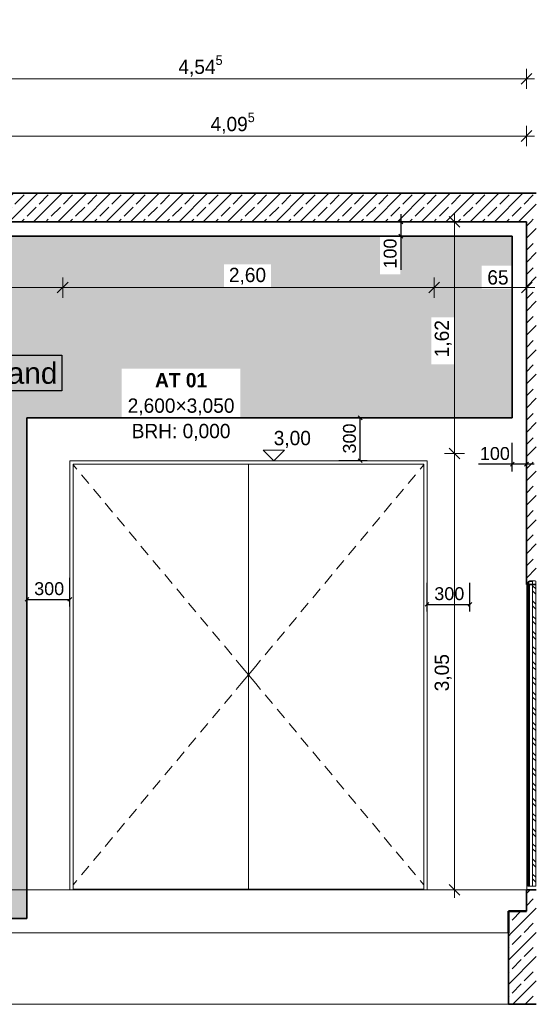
# Model space of a CAD drawing. Extents: x -22247 to 417655, y -187892 to 17509.
# Tile 41 of 62: x 313143 to 316758, y -185776 to -178892. Entities that reach past the tile are written whole.
import ezdxf
from ezdxf.lldxf.tags import DXFTag

# ---------------------------------------------------------------- set-up
doc = ezdxf.new("R2010")
doc.units = 0
doc.header["$LTSCALE"] = 50
doc.layers.get('0').update_dxf_attribs({"lineweight": 25})
for name, color, linetype, lineweight in [('01 Bemaßung einbauteile', 7, 'Continuous', 25), ('01AFU Allgemein Bemaßung', 7, 'Continuous', 25), ('20 Außenwände', 7, 'Continuous', 25), ('20 Bodenplatte', 7, 'Continuous', 25), ('20 Dach Stb-Decke', 7, 'Continuous', 25), ('20 Fenster Texte', 7, 'Continuous', 25), ('20 Fundament', 7, 'Continuous', 25), ('20 Gitterwände', 7, 'Continuous', 25), ('20 Innenwände', 7, 'Continuous', 25), ('H_Mass', 7, 'Continuous', 25), ('X_Text', 7, 'Continuous', 25)]:
    doc.layers.add(name, color=color, linetype=linetype, lineweight=lineweight)
doc.layers.add('H_Fläschenheizung', color=7, linetype='Continuous', lineweight=35, true_color=0xff9393)
doc.styles.add('ERSTELLTER_STIL_2', font='GOTHIC.TTF')
doc.styles.add('ERSTELLTER_STIL_3', font='txt')
doc.styles.get("Standard").update_dxf_attribs({"font": 'txt.shx'})
tags = doc.linetypes.add('Untersicht', pattern=[0.4, 0.3, -0.1]).pattern_tags.tags
tags[6:7] = [DXFTag(74, 4), DXFTag(75, 0), DXFTag(340, '0'), DXFTag(46, 1.0), DXFTag(50, 0.0), DXFTag(44, 0.0), DXFTag(45, 0.0)]
tags[4:5] = [DXFTag(74, 4), DXFTag(75, 0), DXFTag(340, '0'), DXFTag(46, 1.0), DXFTag(50, 0.0), DXFTag(44, 0.0), DXFTag(45, 0.0)]
pattern_1 = [(45, (314509.56, -184975.84), (-84.8528, 84.8528), []), (45, (314467.13, -184933.41), (-84.8528, 84.8528), [90, -30])]
pattern_2 = [(135, (314509.56, -184975.84), (53.033, 53.033), []), (135, (314491.88, -184993.52), (53.033, 53.033), [])]

# ---------------------------------------------------------------- blocks, each defined once
blk = doc.blocks.new('Schraffur_A07DSF0RVH', base_point=(308892.7, -185175.8))
at = {"ltscale": 0.35}
for points in [[(312521, -180405.8), (308977.5, -180409.2), (308892.7, -180409.2)], [(312521, -180405.8), (308892.7, -180409.2), (308892.7, -180405.8)], [(312521, -180405.8), (309800.5, -180545.1), (308977.5, -180409.2)], [(308977.5, -180409.2), (309800.5, -180545.1), (308977.5, -180673)], [(312521, -180405.8), (309960.5, -180545.1), (309800.5, -180545.1)], [(312521, -180405.8), (310471, -180603), (309960.5, -180545.1)], [(312521, -180405.8), (311256.8, -180545.1), (310471, -180603)], [(312521, -180405.8), (311416.8, -180545.1), (311256.8, -180545.1)], [(311416.8, -180759.4), (311416.8, -181181.3), (312521, -180405.8)], [(311416.8, -181181.3), (312521, -180405.8), (311416.8, -181395.6)], [(312521, -180405.8), (311416.8, -181395.6), (311444.2, -181635)], [(312521, -180405.8), (311416.8, -180759.4), (311416.8, -180545.1)], [(311444.2, -181635), (312521, -180405.8), (312052.1, -181635)], [(312052.1, -181675.8), (312052.1, -181635), (312521, -180405.8)], [(312052.1, -181675.8), (312521, -180405.8), (312521, -180544.2)], [(312843.6, -180544.2), (312843.6, -180405.8), (315663.3, -180409.2)], [(312843.6, -180405.8), (315663.3, -180409.2), (316589.6, -180405.8)], [(315663.3, -180409.2), (313061.4, -180603), (312843.6, -180544.2)], [(315663.3, -180409.2), (314572.4, -180603), (313061.4, -180763)], [(315663.3, -180409.2), (313061.4, -180763), (313061.4, -180603)], [(315663.3, -180409.2), (314902.4, -180603), (314572.4, -180603)], [(314902.4, -180603), (315663.3, -180409.2), (314902.4, -180763)], [(315663.3, -180409.2), (314902.4, -180763), (315663.3, -180673)], [(315663.3, -180409.2), (316589.6, -180405.8), (315807.3, -180409.2)], [(316375.9, -180612.2), (315807.3, -180673), (316589.6, -180405.8)], [(316589.6, -180405.8), (315807.3, -180409.2), (315807.3, -180673)], [(316375.9, -180612.2), (316589.6, -180405.8), (316589.6, -180612.2)], [(308977.5, -180673), (308990.7, -180765.4), (309800.5, -180545.1)], [(308990.7, -180765.4), (309800.5, -180545.1), (308990.7, -180927.4)], [(309800.5, -180545.1), (308990.7, -180927.4), (309078.5, -181059.5)], [(309685.9, -181059.5), (309078.5, -181059.5), (309800.5, -180545.1)], [(309685.9, -181223.7), (309800.5, -180545.1), (309800.5, -181395.6)], [(309685.9, -181059.5), (309800.5, -180545.1), (309685.9, -181223.7)], [(309800.5, -180545.1), (309800.5, -181395.6), (309800.5, -180759.4)], [(309960.5, -180545.1), (310471, -180603), (309960.5, -180759.4)], [(310801, -180603), (310471, -180603), (311256.8, -180545.1)], [(310801, -180763), (311256.8, -181395.6), (311256.8, -180545.1)], [(310801, -180603), (311256.8, -180545.1), (310801, -180763)], [(311256.8, -181395.6), (311256.8, -180545.1), (311256.8, -180759.4)], [(312052.1, -181675.8), (312521, -180544.2), (312692.7, -181675.8)], [(312731.4, -180603), (312692.7, -181675.8), (312521, -180544.2)], [(312731.4, -180603), (312521, -180544.2), (312843.6, -180544.2)], [(312731.4, -180603), (312843.6, -180544.2), (313061.4, -180603)], [(309960.5, -180759.4), (309960.5, -181181.3), (310471, -180603)], [(309960.5, -181181.3), (310471, -180603), (309960.5, -181395.6)], [(310471, -180603), (309960.5, -181395.6), (310471, -180763)], [(312731.4, -180603), (312731.4, -180763), (312692.7, -181720.5)], [(312731.4, -180603), (312692.7, -181720.5), (312692.7, -181675.8)], [(313061.4, -180763), (313193.5, -181675.8), (314572.4, -180603)], [(313193.5, -181675.8), (314572.4, -180603), (313857.1, -181332)], [(314572.4, -180603), (313857.1, -181332), (314572.4, -180763)], [(316375.9, -180612.2), (316022.8, -180972.6), (315807.3, -180673)], [(316375.9, -180612.2), (316182.8, -180972.6), (316022.8, -180972.6)], [(316375.9, -180612.2), (316375.9, -180772.2), (316182.8, -181302.5)], [(316375.9, -180612.2), (316182.8, -181302.5), (316182.8, -180972.6)], [(308892.7, -180765.4), (308977.5, -180673), (308990.7, -180765.4)], [(308977.5, -180673), (308892.7, -180765.4), (308892.7, -180673)], [(314902.4, -180763), (315663.3, -180673), (316022.8, -181302.5)], [(315663.3, -180673), (316022.8, -181302.5), (315807.3, -180673)], [(316022.8, -181302.5), (315807.3, -180673), (316022.8, -180972.6)], [(309800.5, -181395.6), (309800.5, -180759.4), (309800.5, -181181.3)], [(309800.5, -180759.4), (309800.5, -181181.3), (309960.5, -180759.4)], [(309800.5, -181181.3), (309960.5, -180759.4), (309960.5, -181181.3)], [(309960.5, -181395.6), (310471, -180763), (311444.2, -181675.8)], [(310471, -180763), (311444.2, -181675.8), (310801, -180763)], [(311444.2, -181675.8), (310801, -180763), (311256.8, -181395.6)], [(311256.8, -181395.6), (311256.8, -180759.4), (311256.8, -181181.3)], [(311256.8, -180759.4), (311256.8, -181181.3), (311416.8, -180759.4)], [(311256.8, -181181.3), (311416.8, -180759.4), (311416.8, -181181.3)], [(312692.7, -181720.5), (312731.4, -180763), (312865.2, -181720.5)], [(312731.4, -180763), (312865.2, -181720.5), (313061.4, -180763)], [(312865.2, -181720.5), (313061.4, -180763), (312865.2, -181882.3)], [(313061.4, -180763), (312865.2, -181882.3), (312943.3, -184214.7)], [(312943.3, -184376.5), (313193.5, -185175.8), (313061.4, -180763)], [(312943.3, -184214.7), (313061.4, -180763), (312943.3, -184376.5)], [(313193.5, -185175.8), (313061.4, -180763), (313193.5, -181675.8)], [(313857.1, -181332), (314572.4, -180763), (314687.1, -181332)], [(314572.4, -180763), (314687.1, -181332), (314902.4, -180763)], [(316589.6, -181675.8), (314687.1, -181675.8), (314902.4, -180763)], [(314687.1, -181332), (314902.4, -180763), (314687.1, -181675.8)], [(316589.6, -181675.8), (314902.4, -180763), (316022.8, -181302.5)], [(316589.6, -181675.8), (316182.8, -181302.5), (316375.9, -180772.2)], [(316589.6, -181675.8), (316375.9, -180772.2), (316589.6, -180772.2)], [(308892.7, -181675.8), (308892.7, -180927.4), (308990.7, -180927.4)], [(308892.7, -181675.8), (308990.7, -180927.4), (309078.5, -181223.7)], [(308990.7, -180927.4), (309078.5, -181059.5), (309078.5, -181223.7)], [(309800.5, -181395.6), (308892.7, -181675.8), (309078.5, -181223.7)], [(309800.5, -181395.6), (309078.5, -181223.7), (309685.9, -181223.7)], [(316589.6, -181675.8), (316022.8, -181302.5), (316182.8, -181302.5)], [(313857.1, -181675.8), (313193.5, -181675.8), (313857.1, -181332)], [(309800.5, -181395.6), (311444.2, -181675.8), (308892.7, -181675.8)], [(309800.5, -181395.6), (309960.5, -181395.6), (311444.2, -181675.8)], [(311444.2, -181675.8), (311256.8, -181395.6), (311416.8, -181395.6)], [(311416.8, -181395.6), (311444.2, -181635), (311444.2, -181675.8)], [(312865.2, -181882.3), (312943.3, -184214.7), (312692.7, -184214.7)], [(312865.2, -181882.3), (312692.7, -184214.7), (312692.7, -181882.3)], [(312943.3, -184376.5), (312907, -184678.4), (312692.7, -184678.4)], [(312943.3, -184376.5), (312692.7, -184678.4), (312692.7, -184376.5)], [(312907, -184840.2), (312943.3, -184376.5), (313193.5, -185175.8)], [(312943.3, -184376.5), (312907, -184840.2), (312907, -184678.4)], [(312692.7, -185175.8), (312692.7, -184840.2), (312907, -184840.2)], [(312692.7, -185175.8), (312907, -184840.2), (313193.5, -185175.8)]]:
    blk.add_solid(points, dxfattribs=at)
blk = doc.blocks.new('-D93')
at = {"layer": '01AFU Allgemein Bemaßung', "color": 7, "linetype": 'Continuous', "lineweight": 13, "ltscale": 3.71293e-05}
for p, q in [((312.4302, -180.728), (312.3552, -180.803)), ((312.3927, -180.8358), (312.3927, -180.6951)), ((313.481, -180.728), (313.406, -180.803)), ((312.3927, -180.7655), (313.4435, -180.7655)), ((313.4435, -180.7655), (316.0435, -180.7655))]:
    blk.add_line(p, q, dxfattribs=at)
at = {"layer": '01AFU Allgemein Bemaßung', "color": 7, "lineweight": 13, "ltscale": 3.71293e-05, "insert": (312.7812, -180.7455), "char_height": 0.1, "attachment_point": 7, "style": 'ERSTELLTER_STIL_2'}
blk.add_mtext('\\A1;{\\pql;\\fCentury Gothic|b0|i0|c0|p0;\\W1.000000;1,05}', dxfattribs=at)
blk = doc.blocks.new('-D94')
at = {"layer": '01AFU Allgemein Bemaßung', "color": 7, "linetype": 'Continuous', "lineweight": 13, "ltscale": 3.71293e-05}
for p, q in [((313.481, -180.728), (313.406, -180.803)), ((313.4435, -180.8358), (313.4435, -180.6951)), ((316.081, -180.728), (316.006, -180.803)), ((316.0435, -180.8358), (316.0435, -180.6951)), ((312.3927, -180.7655), (313.4435, -180.7655)), ((313.4435, -180.7655), (316.0435, -180.7655))]:
    blk.add_line(p, q, dxfattribs=at)
at = {"layer": '01AFU Allgemein Bemaßung', "color": 7, "lineweight": 13, "ltscale": 3.71293e-05, "insert": (314.6066, -180.7455), "char_height": 0.1, "attachment_point": 7, "style": 'ERSTELLTER_STIL_2'}
blk.add_mtext('\\A1;{\\pql;\\fCentury Gothic|b0|i0|c0|p0;\\W1.000000;2,60}', dxfattribs=at)
blk = doc.blocks.new('-D95')
at = {"layer": '01AFU Allgemein Bemaßung', "color": 7, "linetype": 'Continuous', "lineweight": 13, "ltscale": 3.71293e-05}
for p, q in [((316.081, -180.728), (316.006, -180.803)), ((316.6543, -180.803), (316.7293, -180.728)), ((316.6918, -180.8358), (316.6918, -180.6951)), ((316.0435, -180.7655), (316.6918, -180.7655)), ((316.6918, -180.7655), (316.748, -180.7655))]:
    blk.add_line(p, q, dxfattribs=at)
at = {"layer": '01AFU Allgemein Bemaßung', "color": 7, "lineweight": 13, "ltscale": 3.71293e-05, "insert": (316.4151, -180.7455), "char_height": 0.1, "attachment_point": 7, "style": 'ERSTELLTER_STIL_2'}
blk.add_mtext('\\A1;{\\pql;\\fCentury Gothic|b0|i0|c0|p0;\\W1.000000;65}', dxfattribs=at)
blk = doc.blocks.new('-D98')
at = {"layer": '01 Bemaßung einbauteile', "color": 200, "linetype": 'Continuous', "lineweight": 18, "ltscale": 0.000188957, "true_color": 0xd600ff}
for p, q in [((312.1427, -179.3762), (312.1427, -179.2355)), ((316.6896, -179.3762), (316.6896, -179.2355)), ((312.1802, -179.2683), (312.1052, -179.3433)), ((312.1427, -179.3058), (316.6896, -179.3058)), ((316.6521, -179.3433), (316.7271, -179.2683)), ((316.6896, -179.3058), (316.7459, -179.3058))]:
    blk.add_line(p, q, dxfattribs=at)
at = {"layer": '01 Bemaßung einbauteile', "color": 200, "lineweight": 18, "ltscale": 0.000188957, "true_color": 0xd600ff, "insert": (314.2534, -179.301), "char_height": 0.1, "attachment_point": 7, "style": 'ERSTELLTER_STIL_2'}
blk.add_mtext('\\A1;{\\pql;\\fCentury Gothic|b0|i0|c0|p0;\\W1.000000;4,54\\fCentury Gothic|b0|i0|c0|p0;\\W1.000000;\\A1{\\H.66x;\\S5^  ;}}', dxfattribs=at)
blk = doc.blocks.new('-D103')
at = {"layer": '01 Bemaßung einbauteile', "color": 200, "linetype": 'Continuous', "lineweight": 18, "ltscale": 0.000188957, "true_color": 0xd600ff}
for p, q in [((312.5927, -179.7762), (312.5927, -179.6355)), ((316.6896, -179.7762), (316.6896, -179.6355)), ((312.6302, -179.6683), (312.5552, -179.7433)), ((312.5927, -179.7058), (316.6896, -179.7058)), ((316.6521, -179.7433), (316.7271, -179.6683)), ((316.6896, -179.7058), (316.7459, -179.7058))]:
    blk.add_line(p, q, dxfattribs=at)
at = {"layer": '01 Bemaßung einbauteile', "color": 200, "lineweight": 18, "ltscale": 0.000188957, "true_color": 0xd600ff, "insert": (314.4784, -179.701), "char_height": 0.1, "attachment_point": 7, "style": 'ERSTELLTER_STIL_2'}
blk.add_mtext('\\A1;{\\pql;\\fCentury Gothic|b0|i0|c0|p0;\\W1.000000;4,09\\fCentury Gothic|b0|i0|c0|p0;\\W1.000000;\\A1{\\H.66x;\\S5^  ;}}', dxfattribs=at)
blk = doc.blocks.new('-D104')
at = {"layer": '01AFU Allgemein Bemaßung', "color": 7, "linetype": 'Continuous', "lineweight": 13, "ltscale": 3.71293e-05}
for p, q in [((316.2556, -181.9258), (316.1149, -181.9258)), ((316.1478, -181.8883), (316.2228, -181.9633)), ((316.1853, -184.9758), (316.1853, -181.9258)), ((316.1478, -184.9383), (316.2228, -185.0133)), ((316.2556, -184.9758), (316.1149, -184.9758)), ((316.1853, -185.0321), (316.1853, -184.9758))]:
    blk.add_line(p, q, dxfattribs=at)
at = {"layer": '01AFU Allgemein Bemaßung', "color": 7, "lineweight": 13, "ltscale": 3.71293e-05, "insert": (316.1653, -183.5877), "char_height": 0.1, "attachment_point": 7, "rotation": 90, "style": 'ERSTELLTER_STIL_2'}
blk.add_mtext('\\A1;{\\pql;\\fCentury Gothic|b0|i0|c0|p0;\\W1.000000;3,05}', dxfattribs=at)
blk = doc.blocks.new('-D105')
at = {"layer": '01AFU Allgemein Bemaßung', "color": 7, "linetype": 'Continuous', "lineweight": 13, "ltscale": 3.71293e-05}
for p, q in [((316.2228, -180.3433), (316.1478, -180.2683)), ((316.1853, -180.3058), (316.1853, -180.2496)), ((316.2556, -180.3058), (316.1149, -180.3058)), ((316.1853, -181.9258), (316.1853, -180.3058)), ((316.2556, -181.9258), (316.1149, -181.9258)), ((316.1478, -181.8883), (316.2228, -181.9633))]:
    blk.add_line(p, q, dxfattribs=at)
at = {"layer": '01AFU Allgemein Bemaßung', "color": 7, "lineweight": 13, "ltscale": 3.71293e-05, "insert": (316.1653, -181.2527), "char_height": 0.1, "attachment_point": 7, "rotation": 90, "style": 'ERSTELLTER_STIL_2'}
blk.add_mtext('\\A1;{\\pql;\\fCentury Gothic|b0|i0|c0|p0;\\W1.000000;1,62}', dxfattribs=at)
blk = doc.blocks.new('Maß_A06WQO251A', base_point=(315375, -181989.1))
at = {"ltscale": 0.000976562}
for p, q in [((315575, -181675.8), (315375, -181675.8)), ((315511.7, -181662.6), (315538.3, -181689.1)), ((315525, -181975.8), (315525, -181675.8)), ((315575, -181975.8), (315375, -181975.8)), ((315511.7, -181962.6), (315538.3, -181989.1))]:
    blk.add_line(p, q, dxfattribs=at)
at = {"ltscale": 0.000976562, "insert": (315405, -181925.1), "char_height": 90, "attachment_point": 1, "rotation": 90}
blk.add_mtext('{\\fArial;300}', dxfattribs=at)
blk = doc.blocks.new('Maß_A06WQO261A', base_point=(316353.3, -182050))
at = {"ltscale": 0.000976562}
for p, q in [((316589.6, -182050), (316589.6, -181850)), ((316689.6, -182050), (316689.6, -181850)), ((316602.9, -181986.7), (316576.3, -182013.3)), ((316702.9, -181986.7), (316676.3, -182013.3)), ((316742.6, -182000), (316353.3, -182000))]:
    blk.add_line(p, q, dxfattribs=at)
at = {"ltscale": 0.000976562, "insert": (316363.2, -181880), "char_height": 90, "attachment_point": 1}
blk.add_mtext('{\\fArial;100}', dxfattribs=at)
blk = doc.blocks.new('Maß_A06WQO271A', base_point=(315689.8, -180642.1))
at = {"ltscale": 0.000976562}
for p, q in [((315809.8, -180252.8), (315809.8, -180642.1)), ((315759.8, -180305.8), (315959.8, -180305.8)), ((315796.5, -180292.6), (315823.1, -180319.1)), ((315759.8, -180405.8), (315959.8, -180405.8)), ((315796.5, -180392.6), (315823.1, -180419.1))]:
    blk.add_line(p, q, dxfattribs=at)
at = {"ltscale": 0.000976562, "insert": (315689.8, -180632.3), "char_height": 90, "attachment_point": 1, "rotation": 90}
blk.add_mtext('{\\fArial;100}', dxfattribs=at)
blk = doc.blocks.new('Maß_A06WQO2C1A', base_point=(313180.2, -182995))
at = {"ltscale": 0.000976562}
for p, q in [((313193.5, -182995), (313193.5, -182795)), ((313493.5, -182995), (313493.5, -182795)), ((313206.8, -182931.7), (313180.2, -182958.3)), ((313193.5, -182945), (313493.5, -182945)), ((313506.8, -182931.7), (313480.2, -182958.3))]:
    blk.add_line(p, q, dxfattribs=at)
at = {"ltscale": 0.000976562, "insert": (313244.2, -182825), "char_height": 90, "attachment_point": 1}
blk.add_mtext('{\\fArial;300}', dxfattribs=at)
blk = doc.blocks.new('Maß_A06WQO2E1A', base_point=(315980.2, -183030))
at = {"ltscale": 0.000976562}
for p, q in [((315993.5, -183030), (315993.5, -182830)), ((316293.5, -183030), (316293.5, -182830)), ((316006.8, -182966.7), (315980.2, -182993.3)), ((315993.5, -182980), (316293.5, -182980)), ((316306.8, -182966.7), (316280.2, -182993.3))]:
    blk.add_line(p, q, dxfattribs=at)
at = {"ltscale": 0.000976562, "insert": (316044.2, -182860), "char_height": 90, "attachment_point": 1}
blk.add_mtext('{\\fArial;300}', dxfattribs=at)
blk = doc.blocks.new('Bauteilbeschriftung_A07DSF13VH', base_point=(312017.1, -181487.8))
at = {"linetype": 'Continuous', "ltscale": 0.25}
for p, q in [((312017.1, -181237.8), (313438.7, -181237.8)), ((312017.1, -181487.8), (312017.1, -181237.8)), ((313438.7, -181237.8), (313438.7, -181487.8)), ((313438.7, -181487.8), (312017.1, -181487.8))]:
    blk.add_line(p, q, dxfattribs=at)
at = {"ltscale": 0.25, "insert": (312079.7, -181287.8), "char_height": 150, "attachment_point": 1}
blk.add_mtext('{\\fArial;BKA 1 - Wand}', dxfattribs=at)

msp = doc.modelspace()

# ---------------------------------------------------------------- hatches: boundary and pattern name
at = {"layer": '20 Bodenplatte', "linetype": 'Continuous', "lineweight": 13, "ltscale": 3.71293e-05, "true_color": 0x000100}
h = msp.add_hatch(dxfattribs=at)
h.set_pattern_fill('Beton_Stahlbeton_0008', color=98, scale=1000, style=0, pattern_type=2)
h.set_pattern_definition(pattern_1)
h.paths.add_polyline_path([(316758.1, -185125.8), (316563, -185125.8), (316563, -185275.8), (316758.1, -185275.8)])
at = {"layer": '20 Dach Stb-Decke', "linetype": 'Continuous', "lineweight": 13, "ltscale": 3.71293e-05, "true_color": 0x000100}
h = msp.add_hatch(dxfattribs=at)
h.set_pattern_fill('Beton_Stahlbeton_0008', color=98, scale=1000, style=0, pattern_type=2)
h.set_pattern_definition(pattern_1)
h.paths.add_polyline_path([(308254.3, -180305.8), (316758.1, -180305.8), (316758.1, -180105.8), (308254.3, -180105.8)])
at = {"layer": '20 Fundament', "linetype": 'Continuous', "lineweight": 13, "ltscale": 3.71293e-05, "true_color": 0x000100}
h = msp.add_hatch(dxfattribs=at)
h.set_pattern_fill('Beton_Stahlbeton_0008', color=98, scale=1000, style=0, pattern_type=2)
h.set_pattern_definition(pattern_1)
h.paths.add_polyline_path([(316562.7, -185775.8), (316758.1, -185775.8), (316758.1, -185275.8), (316562.7, -185275.8)])
at = {"layer": '20 Gitterwände', "linetype": 'Continuous', "lineweight": 13, "ltscale": 3.71293e-05, "true_color": 0x000100}
h = msp.add_hatch(dxfattribs=at)
h.set_pattern_fill('Metall_Stahl_0008', color=98, scale=1000, style=0, pattern_type=2)
h.set_pattern_definition(pattern_2)
h.paths.add_polyline_path([(316754.7, -183800.8), (316754.7, -182816.9), (316732.3, -182820.8), (316732.3, -183800.8)])
h = msp.add_hatch(dxfattribs=at)
h.set_pattern_fill('Metall_Stahl_0008', color=98, scale=1000, style=0, pattern_type=2)
h.set_pattern_definition(pattern_2)
h.paths.add_polyline_path([(316699.8, -183800.8), (316704.9, -183800.8), (316704.9, -182825.6), (316699.8, -182826.5)])
h = msp.add_hatch(dxfattribs=at)
h.set_pattern_fill('Metall_Stahl_0008', color=98, scale=1000, style=0, pattern_type=2)
h.set_pattern_definition(pattern_2)
h.paths.add_polyline_path([(316699.8, -183800.8), (316699.8, -184900.8), (316704.9, -184900.8), (316704.9, -183800.8)])
h = msp.add_hatch(dxfattribs=at)
h.set_pattern_fill('Metall_Stahl_0008', color=98, scale=1000, style=0, pattern_type=2)
h.set_pattern_definition(pattern_2)
h.paths.add_polyline_path([(316754.7, -183800.8), (316732.3, -183800.8), (316732.3, -184900.8), (316754.7, -184900.8)])
h = msp.add_hatch(dxfattribs=at)
h.set_pattern_fill('Metall_Stahl_0008', color=98, scale=1000, style=0, pattern_type=2)
h.set_pattern_definition(pattern_2)
h.paths.add_polyline_path([(316699.8, -184900.8), (316699.8, -184950.8), (316704.9, -184950.8), (316704.9, -184900.8)])
h = msp.add_hatch(dxfattribs=at)
h.set_pattern_fill('Metall_Stahl_0008', color=98, scale=1000, style=0, pattern_type=2)
h.set_pattern_definition(pattern_2)
h.paths.add_polyline_path([(316754.7, -184900.8), (316732.3, -184900.8), (316732.3, -184950.8), (316754.7, -184950.8)])
at = {"layer": '20 Innenwände', "linetype": 'Continuous', "lineweight": 13, "ltscale": 3.71293e-05, "true_color": 0x000100}
h = msp.add_hatch(dxfattribs=at)
h.set_pattern_fill('Beton_Stahlbeton_0008', color=98, scale=1000, style=0, pattern_type=2)
h.set_pattern_definition(pattern_1)
h.paths.add_polyline_path([(316689.6, -182840.8), (316699.8, -182840.8), (316699.8, -182826.5), (316704.9, -182825.6), (316704.9, -182840.8), (316732.3, -182840.8), (316732.3, -182820.8), (316754.7, -182816.9), (316754.7, -182840.8), (316758.1, -182840.8), (316758.1, -180305.8), (316689.6, -180305.8)])
h = msp.add_hatch(dxfattribs=at)
h.set_pattern_fill('Beton_Stahlbeton_0008', color=98, scale=1000, style=0, pattern_type=2)
h.set_pattern_definition(pattern_1)
h.paths.add_polyline_path([(316758.1, -184975.8), (316689.6, -184975.8), (316689.6, -185125.8), (316758.1, -185125.8)])

# ---------------------------------------------------------------- linework, layer by layer
at = {"layer": '01AFU Allgemein Bemaßung', "color": 7, "linetype": 'Continuous', "lineweight": 13, "ltscale": 3.71293e-05}
for p, q in [((314920.5, -181975.8), (314845.5, -181900.8)), ((314845.5, -181900.8), (314995.5, -181900.8)), ((314995.5, -181900.8), (314920.5, -181975.8)), ((314920.5, -181975.8), (314864.2, -181975.8)), ((314920.5, -181975.8), (314986.6, -181975.8))]:
    msp.add_line(p, q, dxfattribs=at)
at = {"layer": '20 Außenwände', "color": 7, "linetype": 'Continuous', "lineweight": 18, "ltscale": 0.000188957}
for p, q in [((313493.5, -184975.8), (313493.5, -181975.8)), ((313493.5, -181975.8), (313493.5, -184975.8)), ((313493.5, -181975.8), (315993.5, -181975.8)), ((315993.5, -181975.8), (315993.5, -184975.8)), ((314618.4, -181998.8), (313516.5, -181998.8)), ((313516.5, -181998.8), (313516.5, -184975.8)), ((314743.4, -181998.8), (314618.4, -181998.8)), ((314743.4, -181998.8), (314743.4, -184970.8)), ((315970.5, -181998.8), (314743.4, -181998.8)), ((314743.7, -181998.8), (314743.7, -184970.8)), ((315970.5, -184975.8), (315970.5, -181998.8)), ((315993.5, -184975.8), (313493.5, -184975.8)), ((314743.4, -184970.8), (313516.5, -184970.8)), ((314743.7, -184970.8), (315970.5, -184970.8))]:
    msp.add_line(p, q, dxfattribs=at)
at = {"layer": '20 Außenwände', "color": 7, "linetype": 'Continuous', "lineweight": 13, "ltscale": 3.71293e-05}
for p, q in [((313516.5, -182003.8), (313542.8, -182035.2)), ((315970.5, -182003.8), (315944.3, -182035.2)), ((313574.8, -182073.6), (313626.1, -182135)), ((315912.2, -182073.6), (315860.9, -182135)), ((313658.2, -182173.4), (313709.5, -182234.8)), ((315828.9, -182173.4), (315777.6, -182234.8)), ((313741.5, -182273.1), (313792.8, -182334.5)), ((315745.5, -182273.1), (315694.2, -182334.5)), ((313824.9, -182372.9), (313876.2, -182434.3)), ((315662.2, -182372.9), (315610.9, -182434.3)), ((313908.2, -182472.7), (313959.5, -182534.1)), ((315578.8, -182472.7), (315527.5, -182534.1)), ((313991.6, -182572.4), (314042.9, -182633.8)), ((315495.5, -182572.4), (315444.2, -182633.8)), ((314074.9, -182672.2), (314126.2, -182733.6)), ((315412.1, -182672.2), (315360.9, -182733.6)), ((314158.3, -182772), (314209.6, -182833.4)), ((315328.8, -182772), (315277.5, -182833.4)), ((314241.6, -182871.7), (314292.9, -182933.1)), ((315245.4, -182871.7), (315194.2, -182933.1)), ((314325, -182971.5), (314376.2, -183032.9)), ((315162.1, -182971.5), (315110.8, -183032.9)), ((314408.3, -183071.3), (314459.6, -183132.7)), ((315078.8, -183071.3), (315027.5, -183132.7)), ((314491.7, -183171), (314542.9, -183232.4)), ((314995.4, -183171), (314944.1, -183232.4)), ((314575, -183270.8), (314626.3, -183332.2)), ((314912.1, -183270.8), (314860.8, -183332.2)), ((314658.3, -183370.6), (314692.1, -183410.9)), ((314828.7, -183370.6), (314795, -183410.9)), ((314692.1, -183410.9), (314743.4, -183472.3)), ((314795, -183410.9), (314743.7, -183472.3)), ((314692.1, -183533.7), (314743.4, -183472.3)), ((314795, -183533.7), (314743.7, -183472.3)), ((314658.3, -183574.1), (314692.1, -183533.7)), ((314828.7, -183574.1), (314795, -183533.7)), ((314575, -183673.9), (314626.3, -183612.5)), ((314912.1, -183673.9), (314860.8, -183612.5)), ((314491.7, -183773.7), (314542.9, -183712.3)), ((314995.4, -183773.7), (314944.1, -183712.3)), ((314408.3, -183873.4), (314459.6, -183812)), ((315078.8, -183873.4), (315027.5, -183812)), ((314325, -183973.2), (314376.2, -183911.8)), ((315162.1, -183973.2), (315110.8, -183911.8)), ((314241.6, -184073), (314292.9, -184011.6)), ((315245.4, -184073), (315194.2, -184011.6)), ((314158.3, -184172.7), (314209.6, -184111.3)), ((315328.8, -184172.7), (315277.5, -184111.3)), ((314074.9, -184272.5), (314126.2, -184211.1)), ((315412.1, -184272.5), (315360.9, -184211.1)), ((313991.6, -184372.2), (314042.9, -184310.9)), ((315495.5, -184372.2), (315444.2, -184310.9)), ((313908.2, -184472), (313959.5, -184410.6)), ((315578.8, -184472), (315527.5, -184410.6)), ((313824.9, -184571.8), (313876.2, -184510.4)), ((315662.2, -184571.8), (315610.9, -184510.4)), ((313741.5, -184671.5), (313792.8, -184610.1)), ((315745.5, -184671.5), (315694.2, -184610.1)), ((313658.2, -184771.3), (313709.5, -184709.9)), ((315828.9, -184771.3), (315777.6, -184709.9)), ((313574.8, -184871.1), (313626.1, -184809.7)), ((315912.2, -184871.1), (315860.9, -184809.7)), ((313516.5, -184940.9), (313542.8, -184909.4)), ((315970.5, -184940.9), (315944.3, -184909.4))]:
    msp.add_line(p, q, dxfattribs=at)
at = {"layer": '20 Bodenplatte', "color": 7, "linetype": 'Continuous', "lineweight": 50, "ltscale": 0.03125}
for p, q in [((316563, -185125.8), (316563, -185275.8)), ((316689.6, -185125.8), (316563, -185125.8))]:
    msp.add_line(p, q, dxfattribs=at)
at = {"layer": '20 Dach Stb-Decke', "color": 7, "linetype": 'Continuous', "lineweight": 35, "ltscale": 0.005252}
for p, q in [((316758.1, -180105.8), (308254.3, -180105.8)), ((316689.6, -180305.8), (308254.3, -180305.8))]:
    msp.add_line(p, q, dxfattribs=at)
at = {"layer": '20 Dach Stb-Decke', "color": 30, "linetype": 'Untersicht', "lineweight": 18, "ltscale": 4.72392e-05, "true_color": 0xff7300}
msp.add_line((308254.3, -184975.8), (316758.1, -184975.8), dxfattribs=at)
at = {"layer": '20 Fundament', "color": 7, "linetype": 'Continuous', "lineweight": 18, "ltscale": 0.000188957}
for p, q in [((313193.5, -185275.8), (308328.5, -185275.8)), ((316562.7, -185275.8), (313193.5, -185275.8)), ((316562.7, -185775.8), (308328.5, -185775.8))]:
    msp.add_line(p, q, dxfattribs=at)
at = {"layer": '20 Fundament', "color": 7, "linetype": 'Continuous', "lineweight": 35, "ltscale": 0.005252}
for p, q in [((316562.7, -185275.8), (316562.7, -185775.8)), ((316563, -185275.8), (316562.7, -185275.8)), ((316758.1, -185775.8), (316562.7, -185775.8))]:
    msp.add_line(p, q, dxfattribs=at)
at = {"layer": '20 Gitterwände', "color": 5, "linetype": 'Continuous', "lineweight": 18, "ltscale": 0.000188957, "true_color": 0x0000ff}
for p, q in [((316704.8, -182817.2), (316701.1, -182820.8)), ((316707.4, -182821.5), (316705.5, -182823.3)), ((316732.3, -182820.8), (316732.3, -183800.8)), ((316754.7, -182816.9), (316754.7, -183800.8)), ((316699.8, -182826.5), (316699.8, -183800.8)), ((316705.5, -182823.3), (316704.9, -182825.6)), ((316704.9, -182825.6), (316704.9, -183800.8)), ((316710.6, -182840.8), (316710.6, -183800.8)), ((316699.8, -183800.8), (316699.8, -184900.8)), ((316704.9, -183800.8), (316704.9, -184900.8)), ((316704.9, -183800.8), (316705.9, -183800.8)), ((316705.9, -183800.8), (316708, -183800.8)), ((316708, -183800.8), (316710.6, -183800.8)), ((316710.6, -183800.8), (316710.6, -184900.8)), ((316732.3, -183800.8), (316732.3, -184900.8)), ((316754.7, -183800.8), (316754.7, -184900.8)), ((316699.8, -184900.8), (316699.8, -184950.8)), ((316704.9, -184950.8), (316699.8, -184950.8)), ((316704.9, -184900.8), (316705.9, -184900.8)), ((316704.9, -184900.8), (316704.9, -184950.8)), ((316704.9, -184950.8), (316705.9, -184950.8)), ((316705.9, -184900.8), (316708, -184900.8)), ((316705.9, -184950.8), (316708, -184950.8)), ((316708, -184900.8), (316710.6, -184900.8)), ((316708, -184950.8), (316710.6, -184950.8)), ((316710.6, -184900.8), (316710.6, -184950.8)), ((316710.6, -184950.8), (316732.3, -184950.8)), ((316732.3, -184900.8), (316732.3, -184950.8)), ((316754.7, -184950.8), (316732.3, -184950.8)), ((316754.7, -184900.8), (316754.7, -184950.8))]:
    msp.add_line(p, q, dxfattribs=at)
for points in [[(316701.1, -182820.8), (316699.8, -182825.8), (316699.8, -182826.5)], [(316754.7, -182816.9), (316750.5, -182815.8), (316709.9, -182815.8), (316704.8, -182817.2)], [(316732.3, -182820.8), (316709.9, -182820.8), (316707.4, -182821.5)]]:
    msp.add_lwpolyline(points, dxfattribs=at)
at = {"layer": '20 Innenwände', "color": 7, "linetype": 'Continuous', "lineweight": 35, "ltscale": 0.005252}
for p, q in [((316689.6, -180305.8), (316689.6, -182840.8)), ((316758.1, -182840.8), (316689.6, -182840.8)), ((316689.6, -184975.8), (316689.6, -185125.8)), ((316758.1, -184975.8), (316689.6, -184975.8))]:
    msp.add_line(p, q, dxfattribs=at)
at = {"layer": '20 Innenwände', "color": 7, "linetype": 'Continuous', "lineweight": 18, "ltscale": 0.000188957}
msp.add_line((316691.8, -184975.8), (316691.8, -182840.8), dxfattribs=at)
at = {"layer": 'H_Fläschenheizung', "ltscale": 0.005252}
for p, q in [((316589.6, -180405.8), (308892.7, -180405.8)), ((316589.6, -180405.8), (316589.6, -181675.8)), ((313193.5, -181675.8), (316589.6, -181675.8)), ((313193.5, -185175.8), (313193.5, -181675.8)), ((313193.5, -185175.8), (312692.7, -185175.8))]:
    msp.add_line(p, q, dxfattribs=at)

# ---------------------------------------------------------------- block references
at = {"layer": '01 Bemaßung einbauteile', "color": 200, "linetype": 'Continuous', "lineweight": 18, "ltscale": 0.000188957, "true_color": 0xd600ff, "xscale": 1000, "yscale": 1000, "zscale": 1000}
for name in ['-D98', '-D103']:
    msp.add_blockref(name, (0, 0), dxfattribs=at)
at = {"layer": '01AFU Allgemein Bemaßung', "color": 7, "linetype": 'Continuous', "lineweight": 13, "ltscale": 3.71293e-05, "xscale": 1000, "yscale": 1000, "zscale": 1000}
for name in ['-D105', '-D93', '-D94', '-D95', '-D104']:
    msp.add_blockref(name, (0, 0), dxfattribs=at)
at = {"layer": 'H_Fläschenheizung', "ltscale": 0.35}
msp.add_blockref('Schraffur_A07DSF0RVH', (308892.7, -185175.8), dxfattribs=at)
at = {"layer": 'H_Mass', "ltscale": 0.000976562}
for name, p in [('Maß_A06WQO271A', (315689.8, -180642.1)), ('Maß_A06WQO251A', (315375, -181989.1)), ('Maß_A06WQO261A', (316353.3, -182050)), ('Maß_A06WQO2C1A', (313180.2, -182995)), ('Maß_A06WQO2E1A', (315980.2, -183030))]:
    msp.add_blockref(name, p, dxfattribs=at)
at = {"layer": 'X_Text', "ltscale": 0.25}
msp.add_blockref('Bauteilbeschriftung_A07DSF13VH', (312017.1, -181487.8), dxfattribs=at)

# ---------------------------------------------------------------- texts
at = {"layer": '01AFU Allgemein Bemaßung', "color": 7, "lineweight": 13, "ltscale": 3.71293e-05, "insert": (314920.5, -181885.8), "char_height": 100, "attachment_point": 7, "style": 'ERSTELLTER_STIL_2'}
msp.add_mtext('\\A1;{\\fCentury Gothic|b0|i0|c0|p0;\\W1;3,00}', dxfattribs=at)
at = {"layer": '20 Fenster Texte', "color": 7, "linetype": 'Continuous', "lineweight": 13, "ltscale": 3.71293e-05, "insert": (314272.1, -181836.7), "char_height": 100, "attachment_point": 8, "line_spacing_factor": 1.065938, "style": 'ERSTELLTER_STIL_3'}
msp.add_mtext('\\A1;{\\fCentury Gothic|b1|i0|c0|p0;\\W1;AT 01\\P\\fCentury Gothic|b0|i0|c0|p0;\\W1;2,600×3,050\\P\\fCentury Gothic|b0|i0|c0|p0;\\W1;BRH: \\fCentury Gothic|b0|i0|c0|p0;\\W1;0,000}', dxfattribs=at)

doc.saveas('drawing.dxf')
